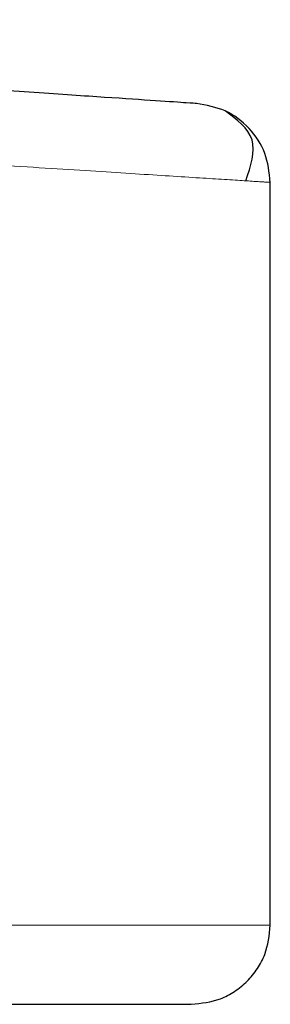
# Model space of a CAD drawing. Header units: millimetres. Extents: x 22 to 263, y 70 to 159.
# Tile 6 of 74: x 38.131 to 38.296, y 70.742 to 71.39. Entities that reach past the tile are written whole.
import ezdxf

# ---------------------------------------------------------------- set-up
doc = ezdxf.new("R2010")
doc.units = ezdxf.units.MM
doc.linetypes.add('PHANTOM', pattern=[12.7, 6.35, -1.27, 1.27, -1.27, 1.27, -1.27])

msp = doc.modelspace()

# ---------------------------------------------------------------- linework, layer by layer
at = {"color": 7, "linetype": 'Continuous', "lineweight": 25}
msp.add_line((38.29579, 70.79406), (38.29579, 71.28324), dxfattribs=at)
at = {"color": 8, "linetype": 'PHANTOM', "lineweight": 18}
msp.add_line((38.29579, 70.79406), (37.28946, 70.79406), dxfattribs=at)
at = {"color": 7, "linetype": 'Continuous', "lineweight": 25}
for points, knots in [([(38.24722, 71.33518), (38.2459, 71.33527), (38.24328, 71.33544), (38.22215, 71.33686), (38.18876, 71.3391), (38.14234, 71.34221), (38.08388, 71.34613), (38.01414, 71.3508), (37.93411, 71.35617), (37.84495, 71.36214), (37.74794, 71.36865), (37.6444, 71.37559), (37.53599, 71.38286), (37.46108, 71.38788), (37.42362, 71.39039)], [0, 0, 0, 0, 0.083265, 0.166495, 0.249769, 0.333064, 0.416338, 0.499665, 0.583021, 0.66636, 0.749752, 0.83317, 0.916563, 1, 1, 1, 1]), ([(38.29579, 71.28324), (38.29507, 71.28977), (38.29364, 71.30283), (38.28256, 71.31956), (38.26662, 71.33172), (38.25368, 71.33403), (38.24722, 71.33518)], [0, 0, 0, 0, 0.2499977, 0.4999936, 0.7499898, 1, 1, 1, 1]), ([(38.27967, 71.28427), (38.28288, 71.29394), (38.28923, 71.31315), (38.27373, 71.32459), (38.26604, 71.33027)], [0, 0, 0, 0, 0.503796, 1, 1, 1, 1]), ([(38.24373, 70.74201), (38.25028, 70.7427), (38.26035, 70.74377), (38.27247, 70.75026), (38.28081, 70.75698), (38.28753, 70.76532), (38.29402, 70.77744), (38.29509, 70.78751), (38.29579, 70.79406)], [0, 0, 0, 0, 0.239452, 0.368357, 0.500001, 0.631636, 0.760542, 1, 1, 1, 1]), ([(37.28946, 70.74201), (37.31769, 70.74201), (37.37602, 70.74201), (37.46556, 70.74201), (37.56056, 70.74201), (37.66024, 70.74201), (37.76318, 70.74201), (37.85673, 70.74201), (37.93942, 70.74201), (38.01081, 70.74201), (38.07636, 70.74201), (38.13391, 70.74201), (38.18143, 70.74201), (38.21668, 70.74201), (38.23945, 70.74201), (38.2423, 70.74201), (38.24373, 70.74201)], [0, 0, 0, 0, 0.056512, 0.116767, 0.180699, 0.251723, 0.328021, 0.409681, 0.474925, 0.543226, 0.614383, 0.68811, 0.76403, 0.841683, 0.920535, 1, 1, 1, 1])]:
    msp.add_open_spline(points, degree=3, knots=knots, dxfattribs=at)
at = {"color": 8, "linetype": 'PHANTOM', "lineweight": 18}
msp.add_open_spline([(37.42727, 71.33845), (37.45884, 71.33645), (37.51816, 71.33268), (37.60594, 71.32709), (37.68852, 71.32185), (37.77119, 71.31659), (37.8495, 71.31162), (37.92346, 71.30692), (37.98971, 71.3027), (38.0578, 71.29837), (38.12467, 71.29412), (38.18602, 71.29022), (38.23454, 71.28713), (38.26951, 71.28492), (38.29168, 71.28351), (38.29442, 71.28333), (38.29579, 71.28324)], degree=3, knots=[0, 0, 0, 0, 0.066618, 0.125141, 0.189875, 0.250255, 0.316305, 0.380006, 0.441359, 0.500365, 0.585654, 0.668945, 0.75024, 0.834102, 0.917354, 1, 1, 1, 1], dxfattribs=at)

doc.saveas('drawing.dxf')
